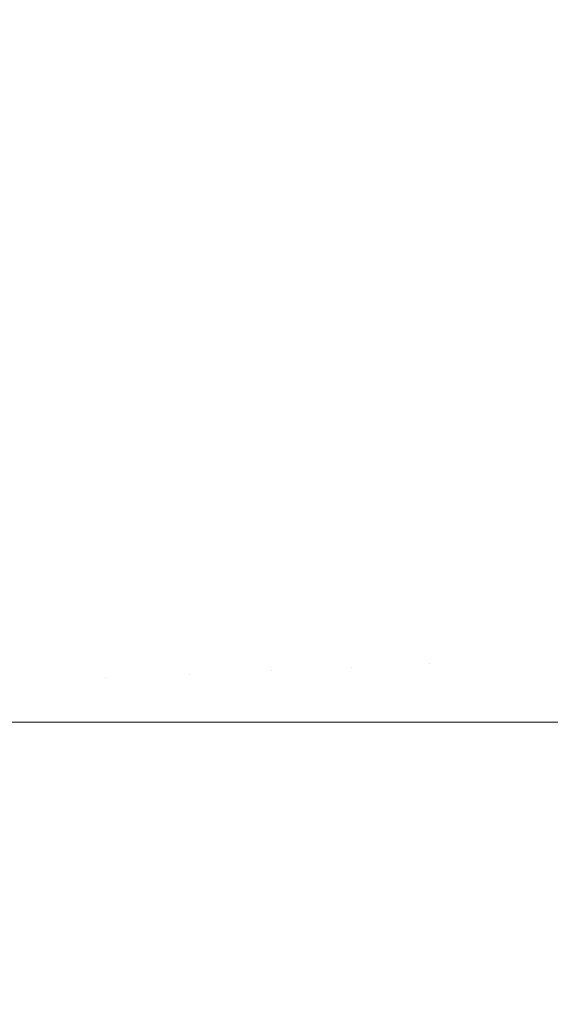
# Model space of a CAD drawing. Header units: centimetres. Extents: x -26 to 27.3, y -25.3 to -23.5.
# Tile 193 of 200: x 27.2506 to 27.2742, y -23.5724 to -23.5287. Entities that reach past the tile are written whole.
import ezdxf

# ---------------------------------------------------------------- set-up
doc = ezdxf.new("R2010")
doc.units = ezdxf.units.CM
doc.header["$LTSCALE"] = 2.54
doc.layers.add('Lucido design-1', color=7, linetype='Continuous')

# ---------------------------------------------------------------- blocks, each defined once
blk = doc.blocks.new('Gruppo-4-1')
at = {"color": 7, "linetype": 'Continuous', "lineweight": 9}
for points, invisible_edges in [([(27.252202, -23.52529, -350.066134), (27.253632, -23.527139, -350.066134), (27.250875, -23.529178, -350.068299), (27.249534, -23.527444, -350.068299)], 15), ([(27.256319, -23.525152, -350.063831), (27.257751, -23.527177, -350.063831), (27.254982, -23.529048, -350.066134), (27.253632, -23.527139, -350.066134)], 15), ([(27.260482, -23.525331, -350.061354), (27.261903, -23.527532, -350.061354), (27.259096, -23.52926, -350.063831), (27.257751, -23.527177, -350.063831)], 15), ([(27.261091, -23.526927, -349.303693), (27.262479, -23.529215, -349.303693), (27.265311, -23.527581, -349.306345), (27.263848, -23.525171, -349.306345)], 15), ([(27.271197, -23.52534, -350.053248), (27.272608, -23.527995, -350.053248), (27.269987, -23.529317, -350.056075), (27.268635, -23.526771, -350.056075)], 15), ([(27.251027, -23.527911, -349.297574), (27.252382, -23.529759, -349.297574), (27.255301, -23.527715, -349.29988), (27.253854, -23.525741, -349.29988)], 15), ([(27.255301, -23.527715, -349.29988), (27.256661, -23.52975, -349.29988), (27.259577, -23.527892, -349.302331), (27.258134, -23.525731, -349.302331)], 15), ([(27.264584, -23.525881, -350.058779), (27.265977, -23.528256, -350.058779), (27.263228, -23.529791, -350.061354), (27.261903, -23.527532, -350.061354)], 15), ([(27.265311, -23.527581, -349.306345), (27.266667, -23.530052, -349.306345), (27.269476, -23.52859, -349.309144), (27.268054, -23.525997, -349.309144)], 15), ([(27.272175, -23.527185, -349.31207), (27.273542, -23.529956, -349.31207), (27.276183, -23.528725, -349.31512), (27.27476, -23.525839, -349.31512)], 15), ([(27.246787, -23.528477, -349.295419), (27.248121, -23.53014, -349.295419), (27.251027, -23.527911, -349.297574), (27.249592, -23.526123, -349.297574)], 15), ([(27.268635, -23.526771, -350.056075), (27.269987, -23.529317, -350.056075), (27.267269, -23.530687, -350.058779), (27.265977, -23.528256, -350.058779)], 15), ([(27.275126, -23.526726, -350.0503), (27.276474, -23.529547, -350.0503), (27.273905, -23.530709, -350.053248), (27.272608, -23.527995, -350.053248)], 15), ([(27.253632, -23.527139, -350.066134), (27.254982, -23.529048, -350.066134), (27.252141, -23.530968, -350.068299), (27.250875, -23.529178, -350.068299)], 15), ([(27.257751, -23.527177, -350.063831), (27.259096, -23.52926, -350.063831), (27.25625, -23.531012, -350.066134), (27.254982, -23.529048, -350.066134)], 15), ([(27.259577, -23.527892, -349.302331), (27.260925, -23.530113, -349.302331), (27.262479, -23.529215, -349.303693), (27.261091, -23.526927, -349.303693)], 15), ([(27.269476, -23.52859, -349.309144), (27.270784, -23.531242, -349.309144), (27.273542, -23.529956, -349.31207), (27.272175, -23.527185, -349.31207)], 15), ([(27.249534, -23.527444, -350.068299), (27.250875, -23.529178, -350.068299), (27.248053, -23.531266, -350.07032), (27.246803, -23.529649, -350.07032)], 15), ([(27.252382, -23.529759, -349.297574), (27.253655, -23.531664, -349.297574), (27.256661, -23.52975, -349.29988), (27.255301, -23.527715, -349.29988)], 15), ([(27.261903, -23.527532, -350.061354), (27.263228, -23.529791, -350.061354), (27.260351, -23.531399, -350.063831), (27.259096, -23.52926, -350.063831)], 15), ([(27.262479, -23.529215, -349.303693), (27.263767, -23.531562, -349.303693), (27.266667, -23.530052, -349.306345), (27.265311, -23.527581, -349.306345)], 15), ([(27.248121, -23.53014, -349.295419), (27.249382, -23.53186, -349.295419), (27.252382, -23.529759, -349.297574), (27.251027, -23.527911, -349.297574)], 15), ([(27.256661, -23.52975, -349.29988), (27.25793, -23.531842, -349.29988), (27.260925, -23.530113, -349.302331), (27.259577, -23.527892, -349.302331)], 15), ([(27.272608, -23.527995, -350.053248), (27.273905, -23.530709, -350.053248), (27.27123, -23.531918, -350.056075), (27.269987, -23.529317, -350.056075)], 15), ([(27.265977, -23.528256, -350.058779), (27.267269, -23.530687, -350.058779), (27.264457, -23.532105, -350.061354), (27.263228, -23.529791, -350.061354)], 15), ([(27.266667, -23.530052, -349.306345), (27.267913, -23.532581, -349.306345), (27.270784, -23.531242, -349.309144), (27.269476, -23.52859, -349.309144)], 15), ([(27.254982, -23.529048, -350.066134), (27.25625, -23.531012, -350.066134), (27.25333, -23.53281, -350.068299), (27.252141, -23.530968, -350.068299)], 15), ([(27.273542, -23.529956, -349.31207), (27.274787, -23.532784, -349.31207), (27.277479, -23.531669, -349.31512), (27.276183, -23.528725, -349.31512)], 15), ([(27.250875, -23.529178, -350.068299), (27.252141, -23.530968, -350.068299), (27.249232, -23.532934, -350.07032), (27.248053, -23.531266, -350.07032)], 15), ([(27.259096, -23.52926, -350.063831), (27.260351, -23.531399, -350.063831), (27.257433, -23.533029, -350.066134), (27.25625, -23.531012, -350.066134)], 15), ([(27.260925, -23.530113, -349.302331), (27.262175, -23.532391, -349.302331), (27.263767, -23.531562, -349.303693), (27.262479, -23.529215, -349.303693)], 15), ([(27.269987, -23.529317, -350.056075), (27.27123, -23.531918, -350.056075), (27.268456, -23.533172, -350.058779), (27.267269, -23.530687, -350.058779)], 15), ([(27.249382, -23.53186, -349.295419), (27.250566, -23.533632, -349.295419), (27.253655, -23.531664, -349.297574), (27.252382, -23.529759, -349.297574)], 15), ([(27.253655, -23.531664, -349.297574), (27.254844, -23.533624, -349.297574), (27.25793, -23.531842, -349.29988), (27.256661, -23.52975, -349.29988)], 15), ([(27.263228, -23.529791, -350.061354), (27.264457, -23.532105, -350.061354), (27.261514, -23.533589, -350.063831), (27.260351, -23.531399, -350.063831)], 15), ([(27.270784, -23.531242, -349.309144), (27.271975, -23.533949, -349.309144), (27.274787, -23.532784, -349.31207), (27.273542, -23.529956, -349.31207)], 15), ([(27.276474, -23.529547, -350.0503), (27.277701, -23.532423, -350.0503), (27.275085, -23.533475, -350.053248), (27.273905, -23.530709, -350.053248)], 15), ([(27.25793, -23.531842, -349.29988), (27.259107, -23.533988, -349.29988), (27.262175, -23.532391, -349.302331), (27.260925, -23.530113, -349.302331)], 15), ([(27.263767, -23.531562, -349.303693), (27.264951, -23.533962, -349.303693), (27.267913, -23.532581, -349.306345), (27.266667, -23.530052, -349.306345)], 15), ([(27.267269, -23.530687, -350.058779), (27.268456, -23.533172, -350.058779), (27.265587, -23.534469, -350.061354), (27.264457, -23.532105, -350.061354)], 15), ([(27.273905, -23.530709, -350.053248), (27.275085, -23.533475, -350.053248), (27.272362, -23.534569, -350.056075), (27.27123, -23.531918, -350.056075)], 15), ([(27.252141, -23.530968, -350.068299), (27.25333, -23.53281, -350.068299), (27.25034, -23.534651, -350.07032), (27.249232, -23.532934, -350.07032)], 15), ([(27.25625, -23.531012, -350.066134), (27.257433, -23.533029, -350.066134), (27.254439, -23.534701, -350.068299), (27.25333, -23.53281, -350.068299)], 15), ([(27.267913, -23.532581, -349.306345), (27.269049, -23.535161, -349.306345), (27.271975, -23.533949, -349.309144), (27.270784, -23.531242, -349.309144)], 15), ([(27.250566, -23.533632, -349.295419), (27.251672, -23.535455, -349.295419), (27.254844, -23.533624, -349.297574), (27.253655, -23.531664, -349.297574)], 15), ([(27.260351, -23.531399, -350.063831), (27.261514, -23.533589, -350.063831), (27.25853, -23.535094, -350.066134), (27.257433, -23.533029, -350.066134)], 15), ([(27.262175, -23.532391, -349.302331), (27.263324, -23.534721, -349.302331), (27.264951, -23.533962, -349.303693), (27.263767, -23.531562, -349.303693)], 15), ([(27.254844, -23.533624, -349.297574), (27.255947, -23.535633, -349.297574), (27.259107, -23.533988, -349.29988), (27.25793, -23.531842, -349.29988)], 15), ([(27.264457, -23.532105, -350.061354), (27.265587, -23.534469, -350.061354), (27.262583, -23.535827, -350.063831), (27.261514, -23.533589, -350.063831)], 15), ([(27.27123, -23.531918, -350.056075), (27.272362, -23.534569, -350.056075), (27.269537, -23.535704, -350.058779), (27.268456, -23.533172, -350.058779)], 15), ([(27.259107, -23.533988, -349.29988), (27.26019, -23.536182, -349.29988), (27.263324, -23.534721, -349.302331), (27.262175, -23.532391, -349.302331)], 15), ([(27.264951, -23.533962, -349.303693), (27.266029, -23.536412, -349.303693), (27.269049, -23.535161, -349.306345), (27.267913, -23.532581, -349.306345)], 15), ([(27.25333, -23.53281, -350.068299), (27.254439, -23.534701, -350.068299), (27.251375, -23.536413, -350.07032), (27.25034, -23.534651, -350.07032)], 15), ([(27.271975, -23.533949, -349.309144), (27.273047, -23.536705, -349.309144), (27.275907, -23.535664, -349.31207), (27.274787, -23.532784, -349.31207)], 15), ([(27.257433, -23.533029, -350.066134), (27.25853, -23.535094, -350.066134), (27.255468, -23.536637, -350.068299), (27.254439, -23.534701, -350.068299)], 15), ([(27.268456, -23.533172, -350.058779), (27.269537, -23.535704, -350.058779), (27.266615, -23.536878, -350.061354), (27.265587, -23.534469, -350.061354)], 15), ([(27.247399, -23.53565, -349.29342), (27.24842, -23.537333, -349.29342), (27.251672, -23.535455, -349.295419), (27.250566, -23.533632, -349.295419)], 15), ([(27.251672, -23.535455, -349.295419), (27.252698, -23.537324, -349.295419), (27.255947, -23.535633, -349.297574), (27.254844, -23.533624, -349.297574)], 15), ([(27.261514, -23.533589, -350.063831), (27.262583, -23.535827, -350.063831), (27.259538, -23.537203, -350.066134), (27.25853, -23.535094, -350.066134)], 15), ([(27.275085, -23.533475, -350.053248), (27.276147, -23.536288, -350.053248), (27.273379, -23.537266, -350.056075), (27.272362, -23.534569, -350.056075)], 15), ([(27.255947, -23.535633, -349.297574), (27.25696, -23.537688, -349.297574), (27.26019, -23.536182, -349.29988), (27.259107, -23.533988, -349.29988)], 15), ([(27.263324, -23.534721, -349.302331), (27.26437, -23.537099, -349.302331), (27.266029, -23.536412, -349.303693), (27.264951, -23.533962, -349.303693)], 15), ([(27.269049, -23.535161, -349.306345), (27.270071, -23.537789, -349.306345), (27.273047, -23.536705, -349.309144), (27.271975, -23.533949, -349.309144)], 15), ([(27.25034, -23.534651, -350.07032), (27.251375, -23.536413, -350.07032), (27.248244, -23.538162, -350.072196), (27.247287, -23.536531, -350.072196)], 15), ([(27.254439, -23.534701, -350.068299), (27.255468, -23.536637, -350.068299), (27.252333, -23.538218, -350.07032), (27.251375, -23.536413, -350.07032)], 15), ([(27.26019, -23.536182, -349.29988), (27.261175, -23.538422, -349.29988), (27.26437, -23.537099, -349.302331), (27.263324, -23.534721, -349.302331)], 15), ([(27.265587, -23.534469, -350.061354), (27.266615, -23.536878, -350.061354), (27.263556, -23.538107, -350.063831), (27.262583, -23.535827, -350.063831)], 15), ([(27.272362, -23.534569, -350.056075), (27.273379, -23.537266, -350.056075), (27.270509, -23.53828, -350.058779), (27.269537, -23.535704, -350.058779)], 15), ([(27.25853, -23.535094, -350.066134), (27.259538, -23.537203, -350.066134), (27.256413, -23.538616, -350.068299), (27.255468, -23.536637, -350.068299)], 15), ([(27.266029, -23.536412, -349.303693), (27.266999, -23.538907, -349.303693), (27.270071, -23.537789, -349.306345), (27.269049, -23.535161, -349.306345)], 15), ([(27.24842, -23.537333, -349.29342), (27.249367, -23.539058, -349.29342), (27.252698, -23.537324, -349.295419), (27.251672, -23.535455, -349.295419)], 15), ([(27.252698, -23.537324, -349.295419), (27.253641, -23.539236, -349.295419), (27.25696, -23.537688, -349.297574), (27.255947, -23.535633, -349.297574)], 15), ([(27.262583, -23.535827, -350.063831), (27.263556, -23.538107, -350.063831), (27.260455, -23.539353, -350.066134), (27.259538, -23.537203, -350.066134)], 15), ([(27.269537, -23.535704, -350.058779), (27.270509, -23.53828, -350.058779), (27.26754, -23.539329, -350.061354), (27.266615, -23.536878, -350.061354)], 15), ([(27.273047, -23.536705, -349.309144), (27.273998, -23.539506, -349.309144), (27.2769, -23.538591, -349.31207), (27.275907, -23.535664, -349.31207)], 15), ([(27.251375, -23.536413, -350.07032), (27.252333, -23.538218, -350.07032), (27.249131, -23.539832, -350.072196), (27.248244, -23.538162, -350.072196)], 15), ([(27.25696, -23.537688, -349.297574), (27.257883, -23.539786, -349.297574), (27.261175, -23.538422, -349.29988), (27.26019, -23.536182, -349.29988)], 15), ([(27.26437, -23.537099, -349.302331), (27.265312, -23.539521, -349.302331), (27.266999, -23.538907, -349.303693), (27.266029, -23.536412, -349.303693)], 15), ([(27.276147, -23.536288, -350.053248), (27.277088, -23.539144, -350.053248), (27.274282, -23.540004, -350.056075), (27.273379, -23.537266, -350.056075)], 15), ([(27.255468, -23.536637, -350.068299), (27.256413, -23.538616, -350.068299), (27.253214, -23.540062, -350.07032), (27.252333, -23.538218, -350.07032)], 15), ([(27.266615, -23.536878, -350.061354), (27.26754, -23.539329, -350.061354), (27.264432, -23.540427, -350.063831), (27.263556, -23.538107, -350.063831)], 15), ([(27.270071, -23.537789, -349.306345), (27.270977, -23.540458, -349.306345), (27.273998, -23.539506, -349.309144), (27.273047, -23.536705, -349.309144)], 15), ([(27.249367, -23.539058, -349.29342), (27.250237, -23.540823, -349.29342), (27.253641, -23.539236, -349.295419), (27.252698, -23.537324, -349.295419)], 15), ([(27.259538, -23.537203, -350.066134), (27.260455, -23.539353, -350.066134), (27.257273, -23.540632, -350.068299), (27.256413, -23.538616, -350.068299)], 15), ([(27.261175, -23.538422, -349.29988), (27.262062, -23.540703, -349.29988), (27.265312, -23.539521, -349.302331), (27.26437, -23.537099, -349.302331)], 15), ([(27.273379, -23.537266, -350.056075), (27.274282, -23.540004, -350.056075), (27.271371, -23.540895, -350.058779), (27.270509, -23.53828, -350.058779)], 15), ([(27.253641, -23.539236, -349.295419), (27.254499, -23.541188, -349.295419), (27.257883, -23.539786, -349.297574), (27.25696, -23.537688, -349.297574)], 15), ([(27.266999, -23.538907, -349.303693), (27.267859, -23.541441, -349.303693), (27.270977, -23.540458, -349.306345), (27.270071, -23.537789, -349.306345)], 15), ([(27.252333, -23.538218, -350.07032), (27.253214, -23.540062, -350.07032), (27.249947, -23.541538, -350.072196), (27.249131, -23.539832, -350.072196)], 15), ([(27.263556, -23.538107, -350.063831), (27.264432, -23.540427, -350.063831), (27.261281, -23.541541, -350.066134), (27.260455, -23.539353, -350.066134)], 15), ([(27.256413, -23.538616, -350.068299), (27.257273, -23.540632, -350.068299), (27.254016, -23.541941, -350.07032), (27.253214, -23.540062, -350.07032)], 15), ([(27.257883, -23.539786, -349.297574), (27.258714, -23.541922, -349.297574), (27.262062, -23.540703, -349.29988), (27.261175, -23.538422, -349.29988)], 15), ([(27.270509, -23.53828, -350.058779), (27.271371, -23.540895, -350.058779), (27.26836, -23.541817, -350.061354), (27.26754, -23.539329, -350.061354)], 15), ([(27.273998, -23.539506, -349.309144), (27.274825, -23.542345, -349.309144), (27.277765, -23.541557, -349.31207), (27.2769, -23.538591, -349.31207)], 15), ([(27.265312, -23.539521, -349.302331), (27.266147, -23.541981, -349.302331), (27.267859, -23.541441, -349.303693), (27.266999, -23.538907, -349.303693)], 15), ([(27.250237, -23.540823, -349.29342), (27.25103, -23.542625, -349.29342), (27.254499, -23.541188, -349.295419), (27.253641, -23.539236, -349.295419)], 15), ([(27.260455, -23.539353, -350.066134), (27.261281, -23.541541, -350.066134), (27.258047, -23.542683, -350.068299), (27.257273, -23.540632, -350.068299)], 15), ([(27.262062, -23.540703, -349.29988), (27.262849, -23.543021, -349.29988), (27.266147, -23.541981, -349.302331), (27.265312, -23.539521, -349.302331)], 15), ([(27.26754, -23.539329, -350.061354), (27.26836, -23.541817, -350.061354), (27.265208, -23.542783, -350.063831), (27.264432, -23.540427, -350.063831)], 15), ([(27.270977, -23.540458, -349.306345), (27.271766, -23.543165, -349.306345), (27.274825, -23.542345, -349.309144), (27.273998, -23.539506, -349.309144)], 15), ([(27.254499, -23.541188, -349.295419), (27.255272, -23.543175, -349.295419), (27.258714, -23.541922, -349.297574), (27.257883, -23.539786, -349.297574)], 15), ([(27.274282, -23.540004, -350.056075), (27.275067, -23.542777, -350.056075), (27.272121, -23.543544, -350.058779), (27.271371, -23.540895, -350.058779)], 15), ([(27.253214, -23.540062, -350.07032), (27.254016, -23.541941, -350.07032), (27.250689, -23.543278, -350.072196), (27.249947, -23.541538, -350.072196)], 15), ([(27.264432, -23.540427, -350.063831), (27.265208, -23.542783, -350.063831), (27.262013, -23.543761, -350.066134), (27.261281, -23.541541, -350.066134)], 15), ([(27.267859, -23.541441, -349.303693), (27.268608, -23.544011, -349.303693), (27.271766, -23.543165, -349.306345), (27.270977, -23.540458, -349.306345)], 15), ([(27.246755, -23.542447, -349.291579), (27.24748, -23.544095, -349.291579), (27.25103, -23.542625, -349.29342), (27.250237, -23.540823, -349.29342)], 15), ([(27.257273, -23.540632, -350.068299), (27.258047, -23.542683, -350.068299), (27.254737, -23.543853, -350.07032), (27.254016, -23.541941, -350.07032)], 15), ([(27.258714, -23.541922, -349.297574), (27.259451, -23.544092, -349.297574), (27.262849, -23.543021, -349.29988), (27.262062, -23.540703, -349.29988)], 15), ([(27.271371, -23.540895, -350.058779), (27.272121, -23.543544, -350.058779), (27.269074, -23.544338, -350.061354), (27.26836, -23.541817, -350.061354)], 15), ([(27.25103, -23.542625, -349.29342), (27.251743, -23.544459, -349.29342), (27.255272, -23.543175, -349.295419), (27.254499, -23.541188, -349.295419)], 15), ([(27.249947, -23.541538, -350.072196), (27.250689, -23.543278, -350.072196), (27.247298, -23.54464, -350.073923), (27.246617, -23.543044, -350.073923)], 15), ([(27.261281, -23.541541, -350.066134), (27.262013, -23.543761, -350.066134), (27.258734, -23.544765, -350.068299), (27.258047, -23.542683, -350.068299)], 15), ([(27.266147, -23.541981, -349.302331), (27.266874, -23.544475, -349.302331), (27.268608, -23.544011, -349.303693), (27.267859, -23.541441, -349.303693)], 15), ([(27.254016, -23.541941, -350.07032), (27.254737, -23.543853, -350.07032), (27.251357, -23.545047, -350.072196), (27.250689, -23.543278, -350.072196)], 15), ([(27.255272, -23.543175, -349.295419), (27.255958, -23.545194, -349.295419), (27.259451, -23.544092, -349.297574), (27.258714, -23.541922, -349.297574)], 15), ([(27.262849, -23.543021, -349.29988), (27.263534, -23.54537, -349.29988), (27.266874, -23.544475, -349.302331), (27.266147, -23.541981, -349.302331)], 15), ([(27.26836, -23.541817, -350.061354), (27.269074, -23.544338, -350.061354), (27.265884, -23.545169, -350.063831), (27.265208, -23.542783, -350.063831)], 15), ([(27.24748, -23.544095, -349.291579), (27.248133, -23.545773, -349.291579), (27.251743, -23.544459, -349.29342), (27.25103, -23.542625, -349.29342)], 15), ([(27.271766, -23.543165, -349.306345), (27.272436, -23.545903, -349.306345), (27.275528, -23.545217, -349.309144), (27.274825, -23.542345, -349.309144)], 15), ([(27.258047, -23.542683, -350.068299), (27.258734, -23.544765, -350.068299), (27.255377, -23.545793, -350.07032), (27.254737, -23.543853, -350.07032)], 15), ([(27.259451, -23.544092, -349.297574), (27.260092, -23.546293, -349.297574), (27.263534, -23.54537, -349.29988), (27.262849, -23.543021, -349.29988)], 15), ([(27.265208, -23.542783, -350.063831), (27.265884, -23.545169, -350.063831), (27.26265, -23.546011, -350.066134), (27.262013, -23.543761, -350.066134)], 15), ([(27.275067, -23.542777, -350.056075), (27.275734, -23.545582, -350.056075), (27.272758, -23.546223, -350.058779), (27.272121, -23.543544, -350.058779)], 15), ([(27.250689, -23.543278, -350.072196), (27.251357, -23.545047, -350.072196), (27.247911, -23.546265, -350.073923), (27.247298, -23.54464, -350.073923)], 15), ([(27.251743, -23.544459, -349.29342), (27.252376, -23.546323, -349.29342), (27.255958, -23.545194, -349.295419), (27.255272, -23.543175, -349.295419)], 15), ([(27.268608, -23.544011, -349.303693), (27.269244, -23.54661, -349.303693), (27.272436, -23.545903, -349.306345), (27.271766, -23.543165, -349.306345)], 15), ([(27.254737, -23.543853, -350.07032), (27.255377, -23.545793, -350.07032), (27.251949, -23.546843, -350.072196), (27.251357, -23.545047, -350.072196)], 15), ([(27.262013, -23.543761, -350.066134), (27.26265, -23.546011, -350.066134), (27.259331, -23.546875, -350.068299), (27.258734, -23.544765, -350.068299)], 15), ([(27.272121, -23.543544, -350.058779), (27.272758, -23.546223, -350.058779), (27.26968, -23.546887, -350.061354), (27.269074, -23.544338, -350.061354)], 15), ([(27.255958, -23.545194, -349.295419), (27.256554, -23.54724, -349.295419), (27.260092, -23.546293, -349.297574), (27.259451, -23.544092, -349.297574)], 15), ([(27.269074, -23.544338, -350.061354), (27.26968, -23.546887, -350.061354), (27.266457, -23.547581, -350.063831), (27.265884, -23.545169, -350.063831)], 15), ([(27.266874, -23.544475, -349.302331), (27.267492, -23.546999, -349.302331), (27.269244, -23.54661, -349.303693), (27.268608, -23.544011, -349.303693)], 15), ([(27.248133, -23.545773, -349.291579), (27.248711, -23.547478, -349.291579), (27.252376, -23.546323, -349.29342), (27.251743, -23.544459, -349.29342)], 15), ([(27.258734, -23.544765, -350.068299), (27.259331, -23.546875, -350.068299), (27.255934, -23.547759, -350.07032), (27.255377, -23.545793, -350.07032)], 15), ([(27.263534, -23.54537, -349.29988), (27.264115, -23.547747, -349.29988), (27.267492, -23.546999, -349.302331), (27.266874, -23.544475, -349.302331)], 15), ([(27.251357, -23.545047, -350.072196), (27.251949, -23.546843, -350.072196), (27.248454, -23.547913, -350.073923), (27.247911, -23.546265, -350.073923)], 15), ([(27.252376, -23.546323, -349.29342), (27.252927, -23.548213, -349.29342), (27.256554, -23.54724, -349.295419), (27.255958, -23.545194, -349.295419)], 15), ([(27.265884, -23.545169, -350.063831), (27.266457, -23.547581, -350.063831), (27.263191, -23.548285, -350.066134), (27.26265, -23.546011, -350.066134)], 15), ([(27.272436, -23.545903, -349.306345), (27.272986, -23.548668, -349.306345), (27.276105, -23.548118, -349.309144), (27.275528, -23.545217, -349.309144)], 15), ([(27.260092, -23.546293, -349.297574), (27.260637, -23.548519, -349.297574), (27.264115, -23.547747, -349.29988), (27.263534, -23.54537, -349.29988)], 15), ([(27.275734, -23.545582, -350.056075), (27.276282, -23.548412, -350.056075), (27.273281, -23.548926, -350.058779), (27.272758, -23.546223, -350.058779)], 15), ([(27.255377, -23.545793, -350.07032), (27.255934, -23.547759, -350.07032), (27.252464, -23.548663, -350.072196), (27.251949, -23.546843, -350.072196)], 15), ([(27.26265, -23.546011, -350.066134), (27.263191, -23.548285, -350.066134), (27.259838, -23.549008, -350.068299), (27.259331, -23.546875, -350.068299)], 15), ([(27.269244, -23.54661, -349.303693), (27.269766, -23.549236, -349.303693), (27.272986, -23.548668, -349.306345), (27.272436, -23.545903, -349.306345)], 15), ([(27.248711, -23.547478, -349.291579), (27.249215, -23.549207, -349.291579), (27.252927, -23.548213, -349.29342), (27.252376, -23.546323, -349.29342)], 15), ([(27.256554, -23.54724, -349.295419), (27.257061, -23.549311, -349.295419), (27.260637, -23.548519, -349.297574), (27.260092, -23.546293, -349.297574)], 15), ([(27.272758, -23.546223, -350.058779), (27.273281, -23.548926, -350.058779), (27.270177, -23.549459, -350.061354), (27.26968, -23.546887, -350.061354)], 15), ([(27.251949, -23.546843, -350.072196), (27.252464, -23.548663, -350.072196), (27.248927, -23.549584, -350.073923), (27.248454, -23.547913, -350.073923)], 15), ([(27.259331, -23.546875, -350.068299), (27.259838, -23.549008, -350.068299), (27.256407, -23.549747, -350.07032), (27.255934, -23.547759, -350.07032)], 15), ([(27.264115, -23.547747, -349.29988), (27.264593, -23.550148, -349.29988), (27.267999, -23.549547, -349.302331), (27.267492, -23.546999, -349.302331)], 15), ([(27.26968, -23.546887, -350.061354), (27.270177, -23.549459, -350.061354), (27.266928, -23.550016, -350.063831), (27.266457, -23.547581, -350.063831)], 15), ([(27.267492, -23.546999, -349.302331), (27.267999, -23.549547, -349.302331), (27.269766, -23.549236, -349.303693), (27.269244, -23.54661, -349.303693)], 15), ([(27.252927, -23.548213, -349.29342), (27.253394, -23.550124, -349.29342), (27.257061, -23.549311, -349.295419), (27.256554, -23.54724, -349.295419)], 15), ([(27.255934, -23.547759, -350.07032), (27.256407, -23.549747, -350.07032), (27.252901, -23.550503, -350.072196), (27.252464, -23.548663, -350.072196)], 15), ([(27.260637, -23.548519, -349.297574), (27.261084, -23.550766, -349.297574), (27.264593, -23.550148, -349.29988), (27.264115, -23.547747, -349.29988)], 15), ([(27.266457, -23.547581, -350.063831), (27.266928, -23.550016, -350.063831), (27.263635, -23.55058, -350.066134), (27.263191, -23.548285, -350.066134)], 15), ([(27.249215, -23.549207, -349.291579), (27.249643, -23.550956, -349.291579), (27.253394, -23.550124, -349.29342), (27.252927, -23.548213, -349.29342)], 15), ([(27.263191, -23.548285, -350.066134), (27.263635, -23.55058, -350.066134), (27.260255, -23.55116, -350.068299), (27.259838, -23.549008, -350.068299)], 15), ([(27.272986, -23.548668, -349.306345), (27.273415, -23.551454, -349.306345), (27.276555, -23.551041, -349.309144), (27.276105, -23.548118, -349.309144)], 15), ([(27.252464, -23.548663, -350.072196), (27.252901, -23.550503, -350.072196), (27.249329, -23.551273, -350.073923), (27.248927, -23.549584, -350.073923)], 15), ([(27.257061, -23.549311, -349.295419), (27.257477, -23.551402, -349.295419), (27.261084, -23.550766, -349.297574), (27.260637, -23.548519, -349.297574)], 15), ([(27.269766, -23.549236, -349.303693), (27.270173, -23.551881, -349.303693), (27.273415, -23.551454, -349.306345), (27.272986, -23.548668, -349.306345)], 15), ([(27.276282, -23.548412, -350.056075), (27.276708, -23.551263, -350.056075), (27.273689, -23.55165, -350.058779), (27.273281, -23.548926, -350.058779)], 15), ([(27.259838, -23.549008, -350.068299), (27.260255, -23.55116, -350.068299), (27.256795, -23.551753, -350.07032), (27.256407, -23.549747, -350.07032)], 15), ([(27.273281, -23.548926, -350.058779), (27.273689, -23.55165, -350.058779), (27.270565, -23.552049, -350.061354), (27.270177, -23.549459, -350.061354)], 15), ([(27.253394, -23.550124, -349.29342), (27.253778, -23.552055, -349.29342), (27.257477, -23.551402, -349.295419), (27.257061, -23.549311, -349.295419)], 15), ([(27.264593, -23.550148, -349.29988), (27.264965, -23.552567, -349.29988), (27.268394, -23.552115, -349.302331), (27.267999, -23.549547, -349.302331)], 15), ([(27.270177, -23.549459, -350.061354), (27.270565, -23.552049, -350.061354), (27.267295, -23.552468, -350.063831), (27.266928, -23.550016, -350.063831)], 15), ([(27.267999, -23.549547, -349.302331), (27.268394, -23.552115, -349.302331), (27.270173, -23.551881, -349.303693), (27.269766, -23.549236, -349.303693)], 15), ([(27.256407, -23.549747, -350.07032), (27.256795, -23.551753, -350.07032), (27.253261, -23.552359, -350.072196), (27.252901, -23.550503, -350.072196)], 15), ([(27.266928, -23.550016, -350.063831), (27.267295, -23.552468, -350.063831), (27.263981, -23.552893, -350.066134), (27.263635, -23.55058, -350.066134)], 15), ([(27.252901, -23.550503, -350.072196), (27.253261, -23.552359, -350.072196), (27.249659, -23.552977, -350.073923), (27.249329, -23.551273, -350.073923)], 15), ([(27.249643, -23.550956, -349.291579), (27.249994, -23.552722, -349.291579), (27.253778, -23.552055, -349.29342), (27.253394, -23.550124, -349.29342)], 15), ([(27.261084, -23.550766, -349.297574), (27.261432, -23.553032, -349.297574), (27.264965, -23.552567, -349.29988), (27.264593, -23.550148, -349.29988)], 15), ([(27.257477, -23.551402, -349.295419), (27.257801, -23.55351, -349.295419), (27.261432, -23.553032, -349.297574), (27.261084, -23.550766, -349.297574)], 15), ([(27.263635, -23.55058, -350.066134), (27.263981, -23.552893, -350.066134), (27.260579, -23.553328, -350.068299), (27.260255, -23.55116, -350.068299)], 15), ([(27.253778, -23.552055, -349.29342), (27.254078, -23.554, -349.29342), (27.257801, -23.55351, -349.295419), (27.257477, -23.551402, -349.295419)], 15), ([(27.260255, -23.55116, -350.068299), (27.260579, -23.553328, -350.068299), (27.257097, -23.553774, -350.07032), (27.256795, -23.551753, -350.07032)], 15), ([(27.273415, -23.551454, -349.306345), (27.273721, -23.554256, -349.306345), (27.276877, -23.55398, -349.309144), (27.276555, -23.551041, -349.309144)], 15), ([(27.276708, -23.551263, -350.056075), (27.277014, -23.554129, -350.056075), (27.27398, -23.554387, -350.058779), (27.273689, -23.55165, -350.058779)], 15), ([(27.256795, -23.551753, -350.07032), (27.257097, -23.553774, -350.07032), (27.253541, -23.55423, -350.072196), (27.253261, -23.552359, -350.072196)], 15), ([(27.270173, -23.551881, -349.303693), (27.270465, -23.554541, -349.303693), (27.273721, -23.554256, -349.306345), (27.273415, -23.551454, -349.306345)], 15), ([(27.273689, -23.55165, -350.058779), (27.27398, -23.554387, -350.058779), (27.270843, -23.554654, -350.061354), (27.270565, -23.552049, -350.061354)], 15), ([(27.249994, -23.552722, -349.291579), (27.250268, -23.554501, -349.291579), (27.254078, -23.554, -349.29342), (27.253778, -23.552055, -349.29342)], 15), ([(27.264965, -23.552567, -349.29988), (27.265232, -23.554999, -349.29988), (27.268677, -23.554698, -349.302331), (27.268394, -23.552115, -349.302331)], 15), ([(27.270565, -23.552049, -350.061354), (27.270843, -23.554654, -350.061354), (27.267558, -23.554934, -350.063831), (27.267295, -23.552468, -350.063831)], 15), ([(27.268394, -23.552115, -349.302331), (27.268677, -23.554698, -349.302331), (27.270465, -23.554541, -349.303693), (27.270173, -23.551881, -349.303693)], 15), ([(27.253261, -23.552359, -350.072196), (27.253541, -23.55423, -350.072196), (27.249916, -23.554694, -350.073923), (27.249659, -23.552977, -350.073923)], 15), ([(27.261432, -23.553032, -349.297574), (27.261682, -23.55531, -349.297574), (27.265232, -23.554999, -349.29988), (27.264965, -23.552567, -349.29988)], 15), ([(27.267295, -23.552468, -350.063831), (27.267558, -23.554934, -350.063831), (27.264228, -23.555217, -350.066134), (27.263981, -23.552893, -350.066134)], 15), ([(27.257801, -23.55351, -349.295419), (27.258033, -23.555629, -349.295419), (27.261682, -23.55531, -349.297574), (27.261432, -23.553032, -349.297574)], 15), ([(27.263981, -23.552893, -350.066134), (27.264228, -23.555217, -350.066134), (27.260811, -23.555508, -350.068299), (27.260579, -23.553328, -350.068299)], 15), ([(27.254078, -23.554, -349.29342), (27.254292, -23.555956, -349.29342), (27.258033, -23.555629, -349.295419), (27.257801, -23.55351, -349.295419)], 15), ([(27.260579, -23.553328, -350.068299), (27.260811, -23.555508, -350.068299), (27.257314, -23.555806, -350.07032), (27.257097, -23.553774, -350.07032)], 15), ([(27.250268, -23.554501, -349.291579), (27.250464, -23.556291, -349.291579), (27.254292, -23.555956, -349.29342), (27.254078, -23.554, -349.29342)], 15), ([(27.257097, -23.553774, -350.07032), (27.257314, -23.555806, -350.07032), (27.253741, -23.55611, -350.072196), (27.253541, -23.55423, -350.072196)], 15), ([(27.273721, -23.554256, -349.306345), (27.273906, -23.55707, -349.306345), (27.27707, -23.556931, -349.309144), (27.276877, -23.55398, -349.309144)], 15), ([(27.253541, -23.55423, -350.072196), (27.253741, -23.55611, -350.072196), (27.250099, -23.55642, -350.073923), (27.249916, -23.554694, -350.073923)], 15), ([(27.270465, -23.554541, -349.303693), (27.27064, -23.557212, -349.303693), (27.273906, -23.55707, -349.306345), (27.273721, -23.554256, -349.306345)], 15), ([(27.27398, -23.554387, -350.058779), (27.274155, -23.557135, -350.058779), (27.271009, -23.557269, -350.061354), (27.270843, -23.554654, -350.061354)], 15), ([(27.277014, -23.554129, -350.056075), (27.277197, -23.557006, -350.056075), (27.274155, -23.557135, -350.058779), (27.27398, -23.554387, -350.058779)], 15), ([(27.265232, -23.554999, -349.29988), (27.265392, -23.557441, -349.29988), (27.268847, -23.55729, -349.302331), (27.268677, -23.554698, -349.302331)], 15), ([(27.270843, -23.554654, -350.061354), (27.271009, -23.557269, -350.061354), (27.267716, -23.557409, -350.063831), (27.267558, -23.554934, -350.063831)], 15), ([(27.268677, -23.554698, -349.302331), (27.268847, -23.55729, -349.302331), (27.27064, -23.557212, -349.303693), (27.270465, -23.554541, -349.303693)], 15), ([(27.258033, -23.555629, -349.295419), (27.258173, -23.557756, -349.295419), (27.261832, -23.557597, -349.297574), (27.261682, -23.55531, -349.297574)], 15), ([(27.264228, -23.555217, -350.066134), (27.264377, -23.557551, -350.066134), (27.260951, -23.557696, -350.068299), (27.260811, -23.555508, -350.068299)], 15), ([(27.261682, -23.55531, -349.297574), (27.261832, -23.557597, -349.297574), (27.265392, -23.557441, -349.29988), (27.265232, -23.554999, -349.29988)], 15), ([(27.267558, -23.554934, -350.063831), (27.267716, -23.557409, -350.063831), (27.264377, -23.557551, -350.066134), (27.264228, -23.555217, -350.066134)], 15), ([(27.254292, -23.555956, -349.29342), (27.254421, -23.55792, -349.29342), (27.258173, -23.557756, -349.295419), (27.258033, -23.555629, -349.295419)], 15), ([(27.260811, -23.555508, -350.068299), (27.260951, -23.557696, -350.068299), (27.257444, -23.557845, -350.07032), (27.257314, -23.555806, -350.07032)], 15), ([(27.253741, -23.55611, -350.072196), (27.253861, -23.557997, -350.072196), (27.25021, -23.558152, -350.073923), (27.250099, -23.55642, -350.073923)], 15), ([(27.250464, -23.556291, -349.291579), (27.250582, -23.558088, -349.291579), (27.254421, -23.55792, -349.29342), (27.254292, -23.555956, -349.29342)], 15), ([(27.257314, -23.555806, -350.07032), (27.257444, -23.557845, -350.07032), (27.253861, -23.557997, -350.072196), (27.253741, -23.55611, -350.072196)], 15), ([(27.271059, -23.559888, -349.303987), (27.273967, -23.559888, -349.306345), (27.273906, -23.55707, -349.306345), (27.27064, -23.557212, -349.303693)], 14), ([(27.27421, -23.559888, -349.306559), (27.277135, -23.559888, -349.309144), (27.27707, -23.556931, -349.309144), (27.273906, -23.55707, -349.306345)], 14), ([(27.273906, -23.55707, -349.306345), (27.273967, -23.559888, -349.306345), (27.27421, -23.559888, -349.306559)], 9), ([(27.277197, -23.557006, -350.056075), (27.277258, -23.559888, -350.056075), (27.274214, -23.559888, -350.058779), (27.274155, -23.557135, -350.058779)], 13), ([(27.265392, -23.557441, -349.29988), (27.261832, -23.557597, -349.297574), (27.261882, -23.559888, -349.297574), (27.264417, -23.559888, -349.299214)], 11), ([(27.267716, -23.557409, -350.063831), (27.267769, -23.559888, -350.063831), (27.264427, -23.559888, -350.066134), (27.264377, -23.557551, -350.066134)], 13), ([(27.264417, -23.559888, -349.299214), (27.265445, -23.559888, -349.29988), (27.265392, -23.557441, -349.29988)], 10), ([(27.268847, -23.55729, -349.302331), (27.265392, -23.557441, -349.29988), (27.265445, -23.559888, -349.29988), (27.267757, -23.559888, -349.301519)], 11), ([(27.271009, -23.557269, -350.061354), (27.271065, -23.559888, -350.061354), (27.267769, -23.559888, -350.063831), (27.267716, -23.557409, -350.063831)], 13), ([(27.267757, -23.559888, -349.301519), (27.268903, -23.559888, -349.302331), (27.268847, -23.55729, -349.302331)], 10), ([(27.268847, -23.55729, -349.302331), (27.268903, -23.559888, -349.302331), (27.270698, -23.559888, -349.303693), (27.27064, -23.557212, -349.303693)], 13), ([(27.27064, -23.557212, -349.303693), (27.270698, -23.559888, -349.303693), (27.271059, -23.559888, -349.303987)], 9), ([(27.274155, -23.557135, -350.058779), (27.274214, -23.559888, -350.058779), (27.271065, -23.559888, -350.061354), (27.271009, -23.557269, -350.061354)], 13), ([(27.254421, -23.55792, -349.29342), (27.250582, -23.558088, -349.291579), (27.250621, -23.559888, -349.291579), (27.253896, -23.559888, -349.293148)], 11), ([(27.257444, -23.557845, -350.07032), (27.257487, -23.559888, -350.07032), (27.253901, -23.559888, -350.072196), (27.253861, -23.557997, -350.072196)], 13), ([(27.253896, -23.559888, -349.293148), (27.254464, -23.559888, -349.29342), (27.254421, -23.55792, -349.29342)], 10), ([(27.258173, -23.557756, -349.295419), (27.254421, -23.55792, -349.29342), (27.254464, -23.559888, -349.29342), (27.25748, -23.559888, -349.295026)], 11), ([(27.260951, -23.557696, -350.068299), (27.260998, -23.559888, -350.068299), (27.257487, -23.559888, -350.07032), (27.257444, -23.557845, -350.07032)], 13), ([(27.25748, -23.559888, -349.295026), (27.258219, -23.559888, -349.295419), (27.258173, -23.557756, -349.295419)], 10), ([(27.261832, -23.557597, -349.297574), (27.258173, -23.557756, -349.295419), (27.258219, -23.559888, -349.295419), (27.260989, -23.559888, -349.297049)], 11), ([(27.264377, -23.557551, -350.066134), (27.264427, -23.559888, -350.066134), (27.260998, -23.559888, -350.068299), (27.260951, -23.557696, -350.068299)], 13), ([(27.260989, -23.559888, -349.297049), (27.261882, -23.559888, -349.297574), (27.261832, -23.557597, -349.297574)], 10), ([(27.253861, -23.557997, -350.072196), (27.253901, -23.559888, -350.072196), (27.250247, -23.559888, -350.073923), (27.25021, -23.558152, -350.073923)], 13), ([(27.250621, -23.559888, -349.291579), (27.250244, -23.559888, -349.291418), (27.250244, -25.159888, -349.291418), (27.250621, -25.159888, -349.291579)], 10), ([(27.253901, -23.559888, -350.072196), (27.253901, -25.159888, -350.072196), (27.250247, -25.159888, -350.073923), (27.250247, -23.559888, -350.073923)], 5), ([(27.250621, -25.159888, -349.291579), (27.253896, -25.159888, -349.293148), (27.253896, -23.559888, -349.293148), (27.250621, -23.559888, -349.291579)], 10), ([(27.254464, -23.559888, -349.29342), (27.253896, -23.559888, -349.293148), (27.253896, -25.159888, -349.293148), (27.254464, -25.159888, -349.29342)], 10), ([(27.257487, -23.559888, -350.07032), (27.257487, -25.159888, -350.07032), (27.253901, -25.159888, -350.072196), (27.253901, -23.559888, -350.072196)], 5), ([(27.254464, -25.159888, -349.29342), (27.25748, -25.159888, -349.295026), (27.25748, -23.559888, -349.295026), (27.254464, -23.559888, -349.29342)], 10), ([(27.258219, -23.559888, -349.295419), (27.25748, -23.559888, -349.295026), (27.25748, -25.159888, -349.295026), (27.258219, -25.159888, -349.295419)], 10), ([(27.260998, -23.559888, -350.068299), (27.260998, -25.159888, -350.068299), (27.257487, -25.159888, -350.07032), (27.257487, -23.559888, -350.07032)], 5), ([(27.258219, -25.159888, -349.295419), (27.260989, -25.159888, -349.297049), (27.260989, -23.559888, -349.297049), (27.258219, -23.559888, -349.295419)], 10), ([(27.261882, -23.559888, -349.297574), (27.260989, -23.559888, -349.297049), (27.260989, -25.159888, -349.297049), (27.261882, -25.159888, -349.297574)], 10), ([(27.264427, -23.559888, -350.066134), (27.264427, -25.159888, -350.066134), (27.260998, -25.159888, -350.068299), (27.260998, -23.559888, -350.068299)], 5), ([(27.261882, -25.159888, -349.297574), (27.264417, -25.159888, -349.299214), (27.264417, -23.559888, -349.299214), (27.261882, -23.559888, -349.297574)], 10), ([(27.265445, -23.559888, -349.29988), (27.264417, -23.559888, -349.299214), (27.264417, -25.159888, -349.299214), (27.265445, -25.159888, -349.29988)], 10), ([(27.267769, -23.559888, -350.063831), (27.267769, -25.159888, -350.063831), (27.264427, -25.159888, -350.066134), (27.264427, -23.559888, -350.066134)], 5), ([(27.265445, -25.159888, -349.29988), (27.267757, -25.159888, -349.301519), (27.267757, -23.559888, -349.301519), (27.265445, -23.559888, -349.29988)], 10), ([(27.268903, -23.559888, -349.302331), (27.267757, -23.559888, -349.301519), (27.267757, -25.159888, -349.301519), (27.268903, -25.159888, -349.302331)], 10), ([(27.271065, -23.559888, -350.061354), (27.271065, -25.159888, -350.061354), (27.267769, -25.159888, -350.063831), (27.267769, -23.559888, -350.063831)], 5), ([(27.268903, -25.159888, -349.302331), (27.270698, -25.159888, -349.303693), (27.270698, -23.559888, -349.303693), (27.268903, -23.559888, -349.302331)], 10), ([(27.270698, -25.159888, -349.303693), (27.271059, -25.159888, -349.303987), (27.271059, -23.559888, -349.303987), (27.270698, -23.559888, -349.303693)], 10), ([(27.273967, -23.559888, -349.306345), (27.271059, -23.559888, -349.303987), (27.271059, -25.159888, -349.303987), (27.273967, -25.159888, -349.306345)], 10), ([(27.274214, -23.559888, -350.058779), (27.274214, -25.159888, -350.058779), (27.271065, -25.159888, -350.061354), (27.271065, -23.559888, -350.061354)], 5), ([(27.273967, -25.159888, -349.306345), (27.27421, -25.159888, -349.306559), (27.27421, -23.559888, -349.306559), (27.273967, -23.559888, -349.306345)], 10), ([(27.277135, -23.559888, -349.309144), (27.27421, -23.559888, -349.306559), (27.27421, -25.159888, -349.306559), (27.277135, -25.159888, -349.309144)], 10)]:
    blk.add_3dface(points, dxfattribs=dict(at, invisible_edges=invisible_edges))

msp = doc.modelspace()

# ---------------------------------------------------------------- block references
at = {"layer": 'Lucido design-1', "color": 7}
msp.add_blockref('Gruppo-4-1', (0, 0), dxfattribs=at)

doc.saveas('drawing.dxf')
